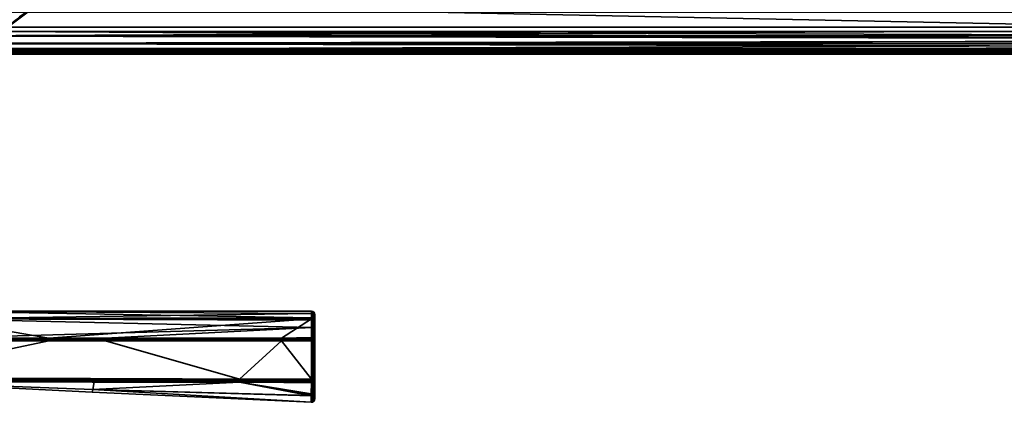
# Model space of a CAD drawing. Header units: millimetres. Extents: x -322 to 8072, y -96 to 57.
# Tile 103 of 256: x 2719 to 2860, y -96 to -42. Entities that reach past the tile are written whole.
import ezdxf

# ---------------------------------------------------------------- set-up
doc = ezdxf.new("R2010")
doc.units = ezdxf.units.MM
doc.layers.add('152', color=7, linetype='Continuous', true_color=0xffffff)

# ---------------------------------------------------------------- blocks, each defined once
blk = doc.blocks.new('UG_SURFACE_004')
at = {"layer": '152', "color": 251, "linetype": 'Continuous', "lineweight": 35}
for points in [[(2707.36, -83.3, 1104), (2707.36, -84.37, 1109.97), (2761, -84.27, 1109.67)], [(2707.36, -83.3, 1104), (2761, -83.3, 1104), (2761, -83.62, 1100.73)], [(2761, -83.62, 1100.73), (2707.36, -84.38, 1098.03), (2707.36, -83.3, 1104)], [(2761, -84.27, 1109.67), (2761, -83.3, 1104), (2707.36, -83.3, 1104)], [(2761, -83.62, 1100.73), (2761, -84.6, 1098.11), (2707.36, -84.38, 1098.03)], [(2761.19, -83.34, 1104), (2761, -83.3, 1104), (2761, -84.27, 1109.67), (2761.19, -84.3, 1109.66)], [(2761.19, -83.65, 1100.73), (2761, -83.62, 1100.73), (2761, -83.3, 1104), (2761.19, -83.34, 1104)], [(2761, -84.6, 1098.11), (2761, -83.62, 1100.73), (2761.19, -83.65, 1100.73)], [(2761.19, -83.65, 1100.73), (2761.19, -85.68, 1095.37), (2761, -85.65, 1095.35), (2761, -84.6, 1098.11)], [(2761.35, -83.45, 1104), (2761.19, -83.34, 1104), (2761.19, -84.3, 1109.66), (2761.35, -84.4, 1109.62)], [(2761.35, -83.76, 1100.75), (2761.19, -83.65, 1100.73), (2761.19, -83.34, 1104), (2761.35, -83.45, 1104)], [(2761.35, -85.77, 1095.42), (2761.19, -85.68, 1095.37), (2761.19, -83.65, 1100.73), (2761.35, -83.76, 1100.75)], [(2761.46, -83.61, 1104), (2761.35, -83.45, 1104), (2761.35, -84.4, 1109.62), (2761.46, -84.56, 1109.57)], [(2761.46, -83.92, 1100.79), (2761.35, -83.76, 1100.75), (2761.35, -83.45, 1104), (2761.46, -83.61, 1104)], [(2761.46, -85.91, 1095.5), (2761.35, -85.77, 1095.42), (2761.35, -83.76, 1100.75), (2761.46, -83.92, 1100.79)], [(2761.5, -83.8, 1104), (2761.46, -83.61, 1104), (2761.46, -84.56, 1109.57), (2761.5, -84.74, 1109.5)], [(2761.5, -84.11, 1100.82), (2761.46, -83.92, 1100.79), (2761.46, -83.61, 1104), (2761.5, -83.8, 1104)], [(2761.5, -86.08, 1095.6), (2761.46, -85.91, 1095.5), (2761.46, -83.92, 1100.79), (2761.5, -84.11, 1100.82)], [(2761.5, -95.79, 1104), (2761.5, -83.8, 1104), (2761.5, -84.74, 1109.5)], [(2761.5, -95.79, 1104), (2761.5, -84.11, 1100.82), (2761.5, -83.8, 1104)], [(2761.5, -95.79, 1104), (2761.5, -86.08, 1095.6), (2761.5, -84.11, 1100.82)], [(2707.36, -84.37, 1109.97), (2761, -84.42, 1109.95), (2761, -84.27, 1109.67)], [(2761, -84.42, 1109.95), (2707.36, -84.37, 1109.97), (2723.58, -87.15, 1114.82)], [(2707.36, -84.37, 1109.97), (2707.36, -87.15, 1114.82), (2723.58, -87.15, 1114.82)], [(2707.36, -84.38, 1098.03), (2761, -84.6, 1098.11), (2761, -85.65, 1095.35)], [(2761, -85.65, 1095.35), (2707.36, -87.15, 1093.18), (2707.36, -84.38, 1098.03)], [(2723.58, -87.15, 1114.82), (2756.75, -87.15, 1114.82), (2761, -84.42, 1109.95)], [(2756.75, -87.15, 1114.82), (2761, -87.05, 1114.7), (2761, -84.42, 1109.95)], [(2761.19, -84.3, 1109.66), (2761, -84.27, 1109.67), (2761, -84.42, 1109.95)], [(2761, -84.42, 1109.95), (2761, -87.05, 1114.7), (2761.19, -87.08, 1114.67), (2761.19, -84.3, 1109.66)], [(2761.35, -84.4, 1109.62), (2761.19, -84.3, 1109.66), (2761.19, -87.08, 1114.67), (2761.35, -87.17, 1114.61)], [(2761.46, -84.56, 1109.57), (2761.35, -84.4, 1109.62), (2761.35, -87.17, 1114.61), (2761.46, -87.29, 1114.5)], [(2761.5, -84.74, 1109.5), (2761.46, -84.56, 1109.57), (2761.46, -87.29, 1114.5), (2761.5, -87.44, 1114.39)], [(2761.5, -84.74, 1109.5), (2761.5, -87.44, 1114.39), (2761.5, -94.69, 1110.75), (2761.5, -95.79, 1104)], [(2731.65, -87.15, 1093.18), (2707.36, -87.15, 1093.18), (2761, -85.65, 1095.35)], [(2761, -85.65, 1095.35), (2761, -87.15, 1093.18), (2731.65, -87.15, 1093.18)], [(2761.15, -87.17, 1093.2), (2761, -87.15, 1093.18), (2761, -85.65, 1095.35), (2761.19, -85.68, 1095.37)], [(2761.19, -85.68, 1095.37), (2761.19, -87.18, 1093.21), (2761.15, -87.17, 1093.2)], [(2761.19, -85.68, 1095.37), (2761.35, -85.77, 1095.42), (2761.35, -87.26, 1093.28), (2761.3, -87.24, 1093.26)], [(2761.3, -87.24, 1093.26), (2761.19, -87.18, 1093.21), (2761.19, -85.68, 1095.37)], [(2761.35, -85.77, 1095.42), (2761.46, -85.91, 1095.5), (2761.46, -87.39, 1093.38), (2761.44, -87.36, 1093.35)], [(2761.44, -87.36, 1093.35), (2761.39, -87.3, 1093.31), (2761.35, -85.77, 1095.42)], [(2761.39, -87.3, 1093.31), (2761.35, -87.26, 1093.28), (2761.35, -85.77, 1095.42)], [(2761.5, -87.54, 1093.5), (2761.46, -87.39, 1093.38), (2761.46, -85.91, 1095.5), (2761.5, -86.08, 1095.6)], [(2761.5, -86.08, 1095.6), (2761.5, -95.79, 1104), (2761.5, -94.59, 1096.97)], [(2761.5, -94.59, 1096.97), (2761.5, -93.01, 1093.5), (2761.5, -87.54, 1093.5), (2761.5, -86.08, 1095.6)], [(2731.65, -87.23, 1093.11), (2698.48, -87.23, 1093.11), (2707.36, -87.15, 1093.18)], [(2698.48, -87.32, 1093.05), (2698.48, -87.23, 1093.11), (2731.65, -87.23, 1093.11)], [(2731.65, -87.23, 1093.11), (2731.65, -87.32, 1093.05), (2698.48, -87.32, 1093.05)], [(2698.48, -87.42, 1093.01), (2698.48, -87.32, 1093.05), (2731.65, -87.32, 1093.05), (2731.65, -87.43, 1093.01)], [(2698.48, -87.53, 1093), (2698.48, -87.42, 1093.01), (2731.65, -87.43, 1093.01), (2731.65, -87.54, 1093)], [(2750.76, -92.99, 1093), (2698.5, -92.8, 1093), (2698.48, -87.53, 1093), (2731.65, -87.54, 1093)], [(2723.58, -87.54, 1115), (2706.99, -87.53, 1115), (2698.5, -92.8, 1115)], [(2756.75, -87.54, 1115), (2723.58, -87.54, 1115), (2698.5, -92.8, 1115), (2750.76, -92.99, 1115)], [(2707.36, -87.15, 1114.82), (2706.99, -87.22, 1114.89), (2723.58, -87.23, 1114.89)], [(2706.99, -87.22, 1114.89), (2706.99, -87.32, 1114.95), (2723.58, -87.32, 1114.95)], [(2723.58, -87.32, 1114.95), (2723.58, -87.23, 1114.89), (2706.99, -87.22, 1114.89)], [(2706.99, -87.32, 1114.95), (2706.99, -87.42, 1114.99), (2723.58, -87.43, 1114.99), (2723.58, -87.32, 1114.95)], [(2706.99, -87.42, 1114.99), (2706.99, -87.53, 1115), (2723.58, -87.54, 1115), (2723.58, -87.43, 1114.99)], [(2723.58, -87.23, 1114.89), (2723.58, -87.15, 1114.82), (2707.36, -87.15, 1114.82)], [(2707.36, -87.15, 1093.18), (2731.65, -87.15, 1093.18), (2731.65, -87.23, 1093.11)], [(2723.58, -87.15, 1114.82), (2723.58, -87.23, 1114.89), (2756.75, -87.23, 1114.89), (2756.75, -87.15, 1114.82)], [(2723.58, -87.23, 1114.89), (2723.58, -87.32, 1114.95), (2756.75, -87.32, 1114.95), (2756.75, -87.23, 1114.89)], [(2723.58, -87.32, 1114.95), (2723.58, -87.43, 1114.99), (2756.75, -87.43, 1114.99), (2756.75, -87.32, 1114.95)], [(2723.58, -87.43, 1114.99), (2723.58, -87.54, 1115), (2756.75, -87.54, 1115), (2756.75, -87.43, 1114.99)], [(2731.65, -87.23, 1093.11), (2731.65, -87.15, 1093.18), (2761, -87.15, 1093.18), (2761, -87.18, 1093.15)], [(2761, -87.18, 1093.15), (2761, -87.23, 1093.11), (2731.65, -87.23, 1093.11)], [(2731.65, -87.32, 1093.05), (2731.65, -87.23, 1093.11), (2761, -87.23, 1093.11), (2761, -87.32, 1093.05)], [(2731.65, -87.43, 1093.01), (2731.65, -87.32, 1093.05), (2761, -87.32, 1093.05), (2761, -87.34, 1093.04)], [(2761, -87.34, 1093.04), (2761, -87.43, 1093.01), (2731.65, -87.43, 1093.01)], [(2731.65, -87.54, 1093), (2731.65, -87.43, 1093.01), (2761, -87.43, 1093.01), (2761, -87.54, 1093)], [(2731.65, -87.54, 1093), (2761, -87.54, 1093), (2761, -93.01, 1093), (2750.76, -92.99, 1093)], [(2750.76, -92.99, 1115), (2761, -93.01, 1115), (2756.75, -87.54, 1115)], [(2756.75, -87.15, 1114.82), (2761, -87.15, 1114.82), (2761, -87.05, 1114.7)], [(2756.75, -87.15, 1114.82), (2756.75, -87.23, 1114.89), (2761, -87.23, 1114.89), (2761, -87.18, 1114.85)], [(2761, -87.18, 1114.85), (2761, -87.15, 1114.82), (2756.75, -87.15, 1114.82)], [(2756.75, -87.23, 1114.89), (2756.75, -87.32, 1114.95), (2761, -87.32, 1114.95), (2761, -87.23, 1114.89)], [(2756.75, -87.32, 1114.95), (2756.75, -87.43, 1114.99), (2761, -87.43, 1114.99), (2761, -87.34, 1114.96)], [(2761, -87.34, 1114.96), (2761, -87.32, 1114.95), (2756.75, -87.32, 1114.95)], [(2756.75, -87.43, 1114.99), (2756.75, -87.54, 1115), (2761, -87.54, 1115), (2761, -87.43, 1114.99)], [(2761, -93.01, 1115), (2761, -87.54, 1115), (2756.75, -87.54, 1115)], [(2761.19, -87.08, 1114.67), (2761, -87.05, 1114.7), (2761, -87.15, 1114.82), (2761.15, -87.17, 1114.8)], [(2761.15, -87.17, 1114.8), (2761, -87.15, 1114.82), (2761, -87.18, 1114.85)], [(2761, -87.18, 1093.15), (2761, -87.15, 1093.18), (2761.15, -87.17, 1093.2)], [(2761, -87.18, 1114.85), (2761.14, -87.21, 1114.85), (2761.15, -87.17, 1114.8)], [(2761.15, -87.17, 1093.2), (2761.14, -87.21, 1093.15), (2761, -87.18, 1093.15)], [(2761.14, -87.21, 1114.85), (2761, -87.18, 1114.85), (2761, -87.23, 1114.89)], [(2761, -87.23, 1093.11), (2761, -87.18, 1093.15), (2761.14, -87.21, 1093.15)], [(2761.14, -87.21, 1114.85), (2761, -87.23, 1114.89), (2761, -87.32, 1114.95)], [(2761, -87.32, 1114.95), (2761.07, -87.36, 1114.96), (2761.14, -87.21, 1114.85)], [(2761.14, -87.21, 1093.15), (2761.07, -87.36, 1093.04), (2761, -87.32, 1093.05)], [(2761, -87.32, 1093.05), (2761, -87.23, 1093.11), (2761.14, -87.21, 1093.15)], [(2761, -87.32, 1114.95), (2761, -87.34, 1114.96), (2761.07, -87.36, 1114.96)], [(2761.07, -87.36, 1093.04), (2761, -87.34, 1093.04), (2761, -87.32, 1093.05)], [(2761.07, -87.36, 1114.96), (2761, -87.34, 1114.96), (2761, -87.43, 1114.99)], [(2761, -87.43, 1093.01), (2761, -87.34, 1093.04), (2761.07, -87.36, 1093.04)], [(2761, -87.43, 1114.99), (2761, -87.54, 1115), (2761.07, -87.36, 1114.96)], [(2761, -87.54, 1115), (2761.14, -87.4, 1114.96), (2761.07, -87.36, 1114.96)], [(2761.07, -87.36, 1093.04), (2761, -87.54, 1093), (2761, -87.43, 1093.01)], [(2761.07, -87.36, 1093.04), (2761.14, -87.4, 1093.04), (2761, -87.54, 1093)], [(2761, -87.54, 1115), (2761.18, -87.46, 1114.96), (2761.14, -87.4, 1114.96)], [(2761.14, -87.4, 1093.04), (2761.18, -87.46, 1093.04), (2761, -87.54, 1093)], [(2761.18, -87.46, 1114.96), (2761, -87.54, 1115), (2761.19, -87.54, 1114.96)], [(2761.19, -87.54, 1093.04), (2761, -87.54, 1093), (2761.18, -87.46, 1093.04)], [(2761, -87.54, 1115), (2761, -93.01, 1115), (2761.19, -93.01, 1114.96), (2761.19, -87.54, 1114.96)], [(2761, -93.01, 1093), (2761, -87.54, 1093), (2761.19, -87.54, 1093.04), (2761.19, -93.01, 1093.04)], [(2761.07, -87.36, 1114.96), (2761.14, -87.4, 1114.96), (2761.25, -87.28, 1114.85), (2761.14, -87.21, 1114.85)], [(2761.14, -87.21, 1093.15), (2761.25, -87.28, 1093.15), (2761.14, -87.4, 1093.04), (2761.07, -87.36, 1093.04)], [(2761.19, -87.18, 1114.79), (2761.15, -87.17, 1114.8), (2761.14, -87.21, 1114.85)], [(2761.14, -87.21, 1093.15), (2761.15, -87.17, 1093.2), (2761.19, -87.18, 1093.21)], [(2761.14, -87.21, 1114.85), (2761.25, -87.28, 1114.85), (2761.19, -87.18, 1114.79)], [(2761.19, -87.18, 1093.21), (2761.25, -87.28, 1093.15), (2761.14, -87.21, 1093.15)], [(2761.14, -87.4, 1114.96), (2761.18, -87.46, 1114.96), (2761.33, -87.4, 1114.85), (2761.25, -87.28, 1114.85)], [(2761.25, -87.28, 1093.15), (2761.33, -87.4, 1093.15), (2761.18, -87.46, 1093.04), (2761.14, -87.4, 1093.04)], [(2761.15, -87.17, 1114.8), (2761.19, -87.18, 1114.79), (2761.19, -87.08, 1114.67)], [(2761.33, -87.4, 1114.85), (2761.18, -87.46, 1114.96), (2761.19, -87.54, 1114.96), (2761.35, -87.54, 1114.85)], [(2761.35, -87.54, 1093.15), (2761.19, -87.54, 1093.04), (2761.18, -87.46, 1093.04), (2761.33, -87.4, 1093.15)], [(2761.19, -87.54, 1114.96), (2761.19, -87.54, 1114.96), (2761.18, -87.46, 1114.96)], [(2761.18, -87.46, 1093.04), (2761.19, -87.54, 1093.04), (2761.19, -87.54, 1093.04)], [(2761.35, -87.17, 1114.61), (2761.19, -87.08, 1114.67), (2761.19, -87.18, 1114.79), (2761.3, -87.24, 1114.74)], [(2761.25, -87.28, 1114.85), (2761.3, -87.24, 1114.74), (2761.19, -87.18, 1114.79)], [(2761.19, -87.18, 1093.21), (2761.3, -87.24, 1093.26), (2761.25, -87.28, 1093.15)], [(2761.19, -93.01, 1114.96), (2761.35, -93.01, 1114.85), (2761.35, -87.54, 1114.85), (2761.19, -87.54, 1114.96)], [(2761.19, -87.54, 1093.04), (2761.35, -87.54, 1093.15), (2761.35, -93.01, 1093.15), (2761.19, -93.01, 1093.04)], [(2761.3, -87.24, 1114.74), (2761.25, -87.28, 1114.85), (2761.33, -87.4, 1114.85)], [(2761.33, -87.4, 1093.15), (2761.25, -87.28, 1093.15), (2761.3, -87.24, 1093.26)], [(2761.3, -87.24, 1114.74), (2761.35, -87.26, 1114.72), (2761.35, -87.17, 1114.61)], [(2761.33, -87.4, 1114.85), (2761.35, -87.26, 1114.72), (2761.3, -87.24, 1114.74)], [(2761.3, -87.24, 1093.26), (2761.35, -87.26, 1093.28), (2761.33, -87.4, 1093.15)], [(2761.39, -87.3, 1114.69), (2761.35, -87.26, 1114.72), (2761.33, -87.4, 1114.85)], [(2761.33, -87.4, 1093.15), (2761.35, -87.26, 1093.28), (2761.39, -87.3, 1093.31)], [(2761.33, -87.4, 1114.85), (2761.43, -87.36, 1114.69), (2761.39, -87.3, 1114.69)], [(2761.39, -87.3, 1093.31), (2761.43, -87.36, 1093.31), (2761.33, -87.4, 1093.15)], [(2761.43, -87.36, 1114.69), (2761.33, -87.4, 1114.85), (2761.36, -87.54, 1114.85), (2761.46, -87.54, 1114.69)], [(2761.46, -87.54, 1093.31), (2761.36, -87.54, 1093.15), (2761.33, -87.4, 1093.15), (2761.43, -87.36, 1093.31)], [(2761.35, -87.54, 1114.85), (2761.36, -87.54, 1114.85), (2761.33, -87.4, 1114.85)], [(2761.33, -87.4, 1093.15), (2761.36, -87.54, 1093.15), (2761.35, -87.54, 1093.15)], [(2761.46, -87.29, 1114.5), (2761.35, -87.17, 1114.61), (2761.39, -87.3, 1114.69), (2761.44, -87.36, 1114.65)], [(2761.35, -87.17, 1114.61), (2761.35, -87.26, 1114.72), (2761.39, -87.3, 1114.69)], [(2761.36, -87.54, 1114.85), (2761.35, -87.54, 1114.85), (2761.35, -93.01, 1114.85), (2761.36, -93.01, 1114.85)], [(2761.36, -93.01, 1093.15), (2761.35, -93.01, 1093.15), (2761.35, -87.54, 1093.15), (2761.36, -87.54, 1093.15)], [(2761.36, -93.01, 1114.85), (2761.46, -93.01, 1114.69), (2761.46, -87.54, 1114.69), (2761.36, -87.54, 1114.85)], [(2761.36, -87.54, 1093.15), (2761.46, -87.54, 1093.31), (2761.46, -93.01, 1093.31), (2761.36, -93.01, 1093.15)], [(2761.39, -87.3, 1114.69), (2761.43, -87.36, 1114.69), (2761.44, -87.36, 1114.65)], [(2761.44, -87.36, 1093.35), (2761.43, -87.36, 1093.31), (2761.39, -87.3, 1093.31)], [(2761.44, -87.36, 1114.65), (2761.43, -87.36, 1114.69), (2761.46, -87.54, 1114.69)], [(2761.46, -87.54, 1114.69), (2761.46, -87.54, 1114.69), (2761.43, -87.36, 1114.69)], [(2761.43, -87.36, 1093.31), (2761.46, -87.54, 1093.31), (2761.46, -87.54, 1093.31)], [(2761.46, -87.54, 1093.31), (2761.43, -87.36, 1093.31), (2761.44, -87.36, 1093.35)], [(2761.44, -87.36, 1114.65), (2761.46, -87.39, 1114.62), (2761.46, -87.29, 1114.5)], [(2761.46, -87.54, 1114.69), (2761.46, -87.39, 1114.62), (2761.44, -87.36, 1114.65)], [(2761.44, -87.36, 1093.35), (2761.46, -87.39, 1093.38), (2761.46, -87.54, 1093.31)], [(2761.5, -87.44, 1114.39), (2761.46, -87.29, 1114.5), (2761.46, -87.39, 1114.62), (2761.5, -87.54, 1114.5)], [(2761.46, -87.54, 1114.69), (2761.5, -87.54, 1114.5), (2761.46, -87.39, 1114.62)], [(2761.46, -87.39, 1093.38), (2761.5, -87.54, 1093.5), (2761.46, -87.54, 1093.31)], [(2761.46, -93.01, 1114.69), (2761.5, -93.01, 1114.5), (2761.5, -87.54, 1114.5), (2761.46, -87.54, 1114.69)], [(2761.46, -87.54, 1093.31), (2761.5, -87.54, 1093.5), (2761.5, -93.01, 1093.5), (2761.46, -93.01, 1093.31)], [(2761.5, -87.44, 1114.39), (2761.5, -87.54, 1114.5), (2761.5, -93.01, 1114.5), (2761.5, -94.69, 1110.75)], [(2698.5, -93.3, 1093.5), (2729.85, -94.45, 1098.44), (2698.48, -93.3, 1098.58)], [(2698.48, -93.3, 1098.58), (2729.85, -94.45, 1098.44), (2729.78, -94.83, 1104)], [(2698.5, -93.3, 1114.5), (2698.48, -93.3, 1109.42), (2729.85, -94.45, 1109.56)], [(2698.48, -93.3, 1109.42), (2698.48, -93.3, 1104), (2729.78, -94.83, 1104)], [(2729.78, -94.83, 1104), (2729.85, -94.45, 1109.56), (2698.48, -93.3, 1109.42)], [(2729.78, -94.83, 1104), (2698.48, -93.3, 1104), (2698.48, -93.3, 1098.58)], [(2750.76, -92.99, 1115), (2698.5, -92.8, 1115), (2698.5, -92.95, 1114.98)], [(2698.5, -92.95, 1093.02), (2698.5, -92.8, 1093), (2750.76, -92.99, 1093)], [(2698.5, -92.95, 1114.98), (2698.5, -93.09, 1114.9), (2750.76, -93.21, 1114.95)], [(2698.5, -92.95, 1114.98), (2750.76, -93.1, 1114.99), (2750.76, -92.99, 1115)], [(2750.76, -93.21, 1114.95), (2750.76, -93.1, 1114.99), (2698.5, -92.95, 1114.98)], [(2698.5, -93.09, 1093.1), (2698.5, -92.95, 1093.02), (2750.76, -93.1, 1093.01)], [(2750.76, -92.99, 1093), (2750.76, -93.1, 1093.01), (2698.5, -92.95, 1093.02)], [(2698.5, -93.09, 1114.9), (2698.5, -93.2, 1114.79), (2750.76, -93.3, 1114.89)], [(2750.76, -93.3, 1114.89), (2750.76, -93.21, 1114.95), (2698.5, -93.09, 1114.9)], [(2698.5, -93.2, 1093.21), (2698.5, -93.09, 1093.1), (2750.76, -93.21, 1093.05)], [(2750.76, -93.1, 1093.01), (2750.76, -93.21, 1093.05), (2698.5, -93.09, 1093.1)], [(2698.5, -93.2, 1114.79), (2698.5, -93.28, 1114.65), (2750.76, -93.38, 1114.82)], [(2750.76, -93.38, 1114.82), (2750.76, -93.3, 1114.89), (2698.5, -93.2, 1114.79)], [(2698.5, -93.28, 1093.35), (2698.5, -93.2, 1093.21), (2750.76, -93.3, 1093.11)], [(2750.76, -93.21, 1093.05), (2750.76, -93.3, 1093.11), (2698.5, -93.2, 1093.21)], [(2698.5, -93.28, 1114.65), (2698.5, -93.3, 1114.5), (2730.04, -93.38, 1114.63)], [(2730.04, -93.38, 1114.63), (2750.76, -93.38, 1114.82), (2698.5, -93.28, 1114.65)], [(2698.5, -93.28, 1093.35), (2750.76, -93.38, 1093.18), (2730.04, -93.38, 1093.37)], [(2730.04, -93.38, 1093.37), (2698.5, -93.3, 1093.5), (2698.5, -93.28, 1093.35)], [(2750.76, -93.3, 1093.11), (2750.76, -93.38, 1093.18), (2698.5, -93.28, 1093.35)], [(2698.5, -93.3, 1093.5), (2730.04, -93.38, 1093.37), (2729.85, -94.45, 1098.44)], [(2729.85, -94.45, 1109.56), (2730.04, -93.38, 1114.63), (2698.5, -93.3, 1114.5)], [(2729.85, -94.45, 1098.44), (2730.04, -93.38, 1093.37), (2750.76, -93.44, 1093.28)], [(2750.76, -93.44, 1114.72), (2730.04, -93.38, 1114.63), (2729.85, -94.45, 1109.56)], [(2750.76, -93.44, 1093.28), (2760.99, -95.32, 1098.32), (2729.85, -94.45, 1098.44)], [(2729.85, -94.45, 1109.56), (2760.99, -95.36, 1109.69), (2750.76, -93.44, 1114.72)], [(2730.04, -93.38, 1114.63), (2750.76, -93.44, 1114.72), (2750.76, -93.38, 1114.82)], [(2750.76, -93.38, 1093.18), (2750.76, -93.44, 1093.28), (2730.04, -93.38, 1093.37)], [(2761, -93.01, 1115), (2750.76, -92.99, 1115), (2750.76, -93.1, 1114.99)], [(2750.76, -93.1, 1093.01), (2750.76, -92.99, 1093), (2761, -93.01, 1093)], [(2750.76, -93.1, 1114.99), (2761, -93.12, 1114.99), (2761, -93.01, 1115)], [(2761, -93.01, 1093), (2761, -93.12, 1093.01), (2750.76, -93.1, 1093.01)], [(2761, -93.2, 1114.96), (2750.76, -93.1, 1114.99), (2750.76, -93.21, 1114.95)], [(2761, -93.2, 1114.96), (2761, -93.12, 1114.99), (2750.76, -93.1, 1114.99)], [(2750.76, -93.1, 1093.01), (2761, -93.12, 1093.01), (2761, -93.2, 1093.04)], [(2761, -93.2, 1093.04), (2750.76, -93.21, 1093.05), (2750.76, -93.1, 1093.01)], [(2750.76, -93.21, 1114.95), (2761, -93.22, 1114.96), (2761, -93.2, 1114.96)], [(2761, -93.2, 1093.04), (2761, -93.22, 1093.04), (2750.76, -93.21, 1093.05)], [(2761, -93.31, 1114.9), (2761, -93.22, 1114.96), (2750.76, -93.21, 1114.95)], [(2750.76, -93.21, 1114.95), (2750.76, -93.3, 1114.89), (2761, -93.31, 1114.9)], [(2761, -93.31, 1093.1), (2750.76, -93.3, 1093.11), (2750.76, -93.21, 1093.05)], [(2750.76, -93.21, 1093.05), (2761, -93.22, 1093.04), (2761, -93.31, 1093.1)], [(2761, -93.37, 1114.85), (2750.76, -93.3, 1114.89), (2750.76, -93.38, 1114.82)], [(2761, -93.37, 1114.85), (2761, -93.31, 1114.9), (2750.76, -93.3, 1114.89)], [(2750.76, -93.3, 1093.11), (2761, -93.31, 1093.1), (2761, -93.37, 1093.15)], [(2761, -93.37, 1093.15), (2750.76, -93.38, 1093.18), (2750.76, -93.3, 1093.11)], [(2750.76, -93.38, 1114.82), (2761, -93.38, 1114.83), (2761, -93.37, 1114.85)], [(2761, -93.37, 1093.15), (2761, -93.38, 1093.17), (2750.76, -93.38, 1093.18)], [(2761, -93.45, 1114.75), (2761, -93.38, 1114.83), (2750.76, -93.38, 1114.82)], [(2750.76, -93.38, 1114.82), (2750.76, -93.44, 1114.72), (2761, -93.45, 1114.75)], [(2761, -93.45, 1093.25), (2750.76, -93.44, 1093.28), (2750.76, -93.38, 1093.18)], [(2750.76, -93.38, 1093.18), (2761, -93.38, 1093.17), (2761, -93.45, 1093.25)], [(2750.76, -93.44, 1093.28), (2761, -93.45, 1093.25), (2760.99, -95.06, 1096.81)], [(2750.76, -93.44, 1114.72), (2760.99, -95.36, 1109.69), (2760.99, -95.16, 1110.91)], [(2760.99, -95.16, 1110.91), (2761, -93.45, 1114.75), (2750.76, -93.44, 1114.72)], [(2760.99, -95.06, 1096.81), (2760.99, -95.32, 1098.32), (2750.76, -93.44, 1093.28)], [(2760.99, -95.16, 1110.91), (2761.19, -95.13, 1110.9), (2761.17, -93.42, 1114.73)], [(2760.99, -95.06, 1096.81), (2761, -93.45, 1093.25), (2761.17, -93.42, 1093.27)], [(2761.17, -93.42, 1093.27), (2761.19, -95.03, 1096.82), (2760.99, -95.06, 1096.81)], [(2761.17, -93.42, 1114.73), (2761, -93.45, 1114.75), (2760.99, -95.16, 1110.91)], [(2761.07, -93.19, 1114.96), (2761, -93.01, 1115), (2761, -93.12, 1114.99)], [(2761.19, -93.01, 1114.96), (2761, -93.01, 1115), (2761.18, -93.09, 1114.96)], [(2761, -93.01, 1115), (2761.14, -93.15, 1114.96), (2761.18, -93.09, 1114.96)], [(2761, -93.01, 1115), (2761.07, -93.19, 1114.96), (2761.14, -93.15, 1114.96)], [(2761.18, -93.09, 1093.04), (2761, -93.01, 1093), (2761.19, -93.01, 1093.04)], [(2761.18, -93.09, 1093.04), (2761.14, -93.15, 1093.04), (2761, -93.01, 1093)], [(2761.14, -93.15, 1093.04), (2761.07, -93.19, 1093.04), (2761, -93.01, 1093)], [(2761, -93.12, 1093.01), (2761, -93.01, 1093), (2761.07, -93.19, 1093.04)], [(2761, -93.12, 1114.99), (2761, -93.2, 1114.96), (2761.07, -93.19, 1114.96)], [(2761.07, -93.19, 1093.04), (2761, -93.2, 1093.04), (2761, -93.12, 1093.01)], [(2761.07, -93.19, 1114.96), (2761, -93.22, 1114.96), (2761, -93.31, 1114.9)], [(2761.07, -93.19, 1114.96), (2761, -93.2, 1114.96), (2761, -93.22, 1114.96)], [(2761, -93.31, 1114.9), (2761.14, -93.34, 1114.85), (2761.07, -93.19, 1114.96)], [(2761.07, -93.19, 1093.04), (2761.14, -93.34, 1093.15), (2761, -93.31, 1093.1)], [(2761, -93.31, 1093.1), (2761, -93.22, 1093.04), (2761.07, -93.19, 1093.04)], [(2761, -93.22, 1093.04), (2761, -93.2, 1093.04), (2761.07, -93.19, 1093.04)], [(2761, -93.31, 1114.9), (2761, -93.37, 1114.85), (2761.14, -93.34, 1114.85)], [(2761.14, -93.34, 1093.15), (2761, -93.37, 1093.15), (2761, -93.31, 1093.1)], [(2761.17, -93.42, 1114.73), (2761.14, -93.34, 1114.85), (2761, -93.38, 1114.83)], [(2761.14, -93.34, 1114.85), (2761, -93.37, 1114.85), (2761, -93.38, 1114.83)], [(2761, -93.38, 1093.17), (2761.14, -93.34, 1093.15), (2761.17, -93.42, 1093.27)], [(2761, -93.38, 1093.17), (2761, -93.37, 1093.15), (2761.14, -93.34, 1093.15)], [(2761, -93.38, 1114.83), (2761, -93.45, 1114.75), (2761.17, -93.42, 1114.73)], [(2761.17, -93.42, 1093.27), (2761, -93.45, 1093.25), (2761, -93.38, 1093.17)], [(2761.14, -93.15, 1114.96), (2761.07, -93.19, 1114.96), (2761.14, -93.34, 1114.85), (2761.25, -93.26, 1114.85)], [(2761.25, -93.26, 1093.15), (2761.14, -93.34, 1093.15), (2761.07, -93.19, 1093.04), (2761.14, -93.15, 1093.04)], [(2761.18, -93.09, 1114.96), (2761.14, -93.15, 1114.96), (2761.25, -93.26, 1114.85), (2761.33, -93.15, 1114.85)], [(2761.33, -93.15, 1093.15), (2761.25, -93.26, 1093.15), (2761.14, -93.15, 1093.04), (2761.18, -93.09, 1093.04)], [(2761.25, -93.26, 1114.85), (2761.14, -93.34, 1114.85), (2761.19, -93.41, 1114.73)], [(2761.19, -93.41, 1093.27), (2761.14, -93.34, 1093.15), (2761.25, -93.26, 1093.15)], [(2761.14, -93.34, 1114.85), (2761.17, -93.42, 1114.73), (2761.19, -93.41, 1114.73)], [(2761.19, -93.41, 1093.27), (2761.17, -93.42, 1093.27), (2761.14, -93.34, 1093.15)], [(2761.19, -95.13, 1110.9), (2761.19, -93.41, 1114.73), (2761.17, -93.42, 1114.73)], [(2761.17, -93.42, 1093.27), (2761.19, -93.41, 1093.27), (2761.19, -95.03, 1096.82)], [(2761.18, -93.09, 1114.96), (2761.19, -93.01, 1114.96), (2761.19, -93.01, 1114.96)], [(2761.35, -93.01, 1114.85), (2761.19, -93.01, 1114.96), (2761.18, -93.09, 1114.96), (2761.33, -93.15, 1114.85)], [(2761.33, -93.15, 1093.15), (2761.18, -93.09, 1093.04), (2761.19, -93.01, 1093.04), (2761.35, -93.01, 1093.15)], [(2761.19, -93.01, 1093.04), (2761.19, -93.01, 1093.04), (2761.18, -93.09, 1093.04)], [(2761.19, -93.41, 1114.73), (2761.31, -93.34, 1114.69), (2761.25, -93.26, 1114.85)], [(2761.25, -93.26, 1093.15), (2761.31, -93.34, 1093.31), (2761.19, -93.41, 1093.27)], [(2761.19, -95.13, 1110.9), (2761.33, -93.34, 1114.68), (2761.31, -93.34, 1114.69)], [(2761.33, -93.34, 1114.68), (2761.19, -95.13, 1110.9), (2761.35, -95.02, 1110.86)], [(2761.19, -95.03, 1096.82), (2761.19, -93.41, 1093.27), (2761.31, -93.34, 1093.31)], [(2761.31, -93.34, 1093.31), (2761.33, -93.34, 1093.32), (2761.19, -95.03, 1096.82)], [(2761.35, -94.93, 1096.85), (2761.19, -95.03, 1096.82), (2761.33, -93.34, 1093.32)], [(2761.31, -93.34, 1114.69), (2761.19, -93.41, 1114.73), (2761.19, -95.13, 1110.9)], [(2761.43, -93.19, 1114.69), (2761.33, -93.15, 1114.85), (2761.25, -93.26, 1114.85)], [(2761.32, -93.33, 1093.31), (2761.25, -93.26, 1093.15), (2761.33, -93.15, 1093.15)], [(2761.25, -93.26, 1114.85), (2761.32, -93.33, 1114.69), (2761.43, -93.19, 1114.69)], [(2761.31, -93.34, 1114.69), (2761.32, -93.33, 1114.69), (2761.25, -93.26, 1114.85)], [(2761.25, -93.26, 1093.15), (2761.32, -93.33, 1093.31), (2761.31, -93.34, 1093.31)], [(2761.33, -93.34, 1114.68), (2761.32, -93.33, 1114.69), (2761.31, -93.34, 1114.69)], [(2761.31, -93.34, 1093.31), (2761.32, -93.33, 1093.31), (2761.33, -93.34, 1093.32)], [(2761.33, -93.15, 1093.15), (2761.43, -93.19, 1093.31), (2761.32, -93.33, 1093.31)], [(2761.35, -93.32, 1114.67), (2761.43, -93.19, 1114.69), (2761.32, -93.33, 1114.69)], [(2761.32, -93.33, 1093.31), (2761.43, -93.19, 1093.31), (2761.35, -93.32, 1093.33)], [(2761.32, -93.33, 1114.69), (2761.33, -93.34, 1114.68), (2761.35, -93.32, 1114.67)], [(2761.35, -93.32, 1093.33), (2761.33, -93.34, 1093.32), (2761.32, -93.33, 1093.31)], [(2761.33, -93.15, 1114.85), (2761.36, -93.01, 1114.85), (2761.35, -93.01, 1114.85)], [(2761.46, -93.01, 1114.69), (2761.36, -93.01, 1114.85), (2761.33, -93.15, 1114.85), (2761.43, -93.19, 1114.69)], [(2761.43, -93.19, 1093.31), (2761.33, -93.15, 1093.15), (2761.36, -93.01, 1093.15), (2761.46, -93.01, 1093.31)], [(2761.35, -93.01, 1093.15), (2761.36, -93.01, 1093.15), (2761.33, -93.15, 1093.15)], [(2761.35, -95.02, 1110.86), (2761.35, -93.32, 1114.67), (2761.33, -93.34, 1114.68)], [(2761.33, -93.34, 1093.32), (2761.35, -93.32, 1093.33), (2761.35, -94.93, 1096.85)], [(2761.35, -93.32, 1114.67), (2761.45, -93.2, 1114.6), (2761.43, -93.19, 1114.69)], [(2761.43, -93.19, 1093.31), (2761.45, -93.2, 1093.39), (2761.35, -93.32, 1093.33)], [(2761.45, -93.2, 1114.6), (2761.35, -95.02, 1110.86), (2761.46, -94.87, 1110.81)], [(2761.35, -94.93, 1096.85), (2761.35, -93.32, 1093.33), (2761.45, -93.2, 1093.39)], [(2761.46, -94.77, 1096.91), (2761.35, -94.93, 1096.85), (2761.45, -93.2, 1093.39)], [(2761.45, -93.2, 1114.6), (2761.35, -93.32, 1114.67), (2761.35, -95.02, 1110.86)], [(2761.43, -93.19, 1114.69), (2761.46, -93.01, 1114.69), (2761.46, -93.01, 1114.69)], [(2761.46, -93.01, 1114.69), (2761.43, -93.19, 1114.69), (2761.45, -93.2, 1114.6)], [(2761.45, -93.2, 1093.39), (2761.43, -93.19, 1093.31), (2761.46, -93.01, 1093.31)], [(2761.46, -93.01, 1093.31), (2761.46, -93.01, 1093.31), (2761.43, -93.19, 1093.31)], [(2761.45, -93.2, 1114.6), (2761.46, -93.18, 1114.59), (2761.46, -93.01, 1114.69)], [(2761.46, -93.01, 1093.31), (2761.46, -93.18, 1093.41), (2761.45, -93.2, 1093.39)], [(2761.46, -94.87, 1110.81), (2761.46, -93.18, 1114.59), (2761.45, -93.2, 1114.6)], [(2761.45, -93.2, 1093.39), (2761.46, -93.18, 1093.41), (2761.46, -94.77, 1096.91)], [(2761.46, -93.18, 1114.59), (2761.5, -93.01, 1114.5), (2761.46, -93.01, 1114.69)], [(2761.46, -94.87, 1110.81), (2761.5, -94.69, 1110.75), (2761.5, -93.01, 1114.5)], [(2761.46, -94.77, 1096.91), (2761.46, -93.18, 1093.41), (2761.5, -93.01, 1093.5)], [(2761.5, -93.01, 1093.5), (2761.5, -94.59, 1096.97), (2761.46, -94.77, 1096.91)], [(2761.5, -93.01, 1114.5), (2761.46, -93.18, 1114.59), (2761.46, -94.87, 1110.81)], [(2761.46, -93.01, 1093.31), (2761.5, -93.01, 1093.5), (2761.46, -93.18, 1093.41)], [(2760.99, -96.29, 1104), (2729.78, -94.83, 1104), (2729.85, -94.45, 1098.44)], [(2729.85, -94.45, 1109.56), (2729.78, -94.83, 1104), (2760.99, -96.29, 1104)], [(2760.99, -96.29, 1104), (2760.99, -96.29, 1104), (2729.78, -94.83, 1104)], [(2729.85, -94.45, 1098.44), (2760.99, -95.32, 1098.32), (2760.99, -96.29, 1104)], [(2760.99, -96.29, 1104), (2760.99, -95.36, 1109.69), (2729.85, -94.45, 1109.56)], [(2760.99, -95.32, 1098.32), (2761.19, -95.03, 1096.82), (2761.18, -96.25, 1104)], [(2760.99, -95.32, 1098.32), (2760.99, -95.06, 1096.81), (2761.19, -95.03, 1096.82)], [(2761.18, -96.25, 1104), (2761.19, -95.13, 1110.9), (2760.99, -95.36, 1109.69)], [(2761.19, -95.13, 1110.9), (2760.99, -95.16, 1110.91), (2760.99, -95.36, 1109.69)], [(2761.18, -96.25, 1104), (2760.99, -96.29, 1104), (2760.99, -95.32, 1098.32)], [(2760.99, -95.36, 1109.69), (2760.99, -96.29, 1104), (2761.18, -96.25, 1104)], [(2761.35, -95.02, 1110.86), (2761.19, -95.13, 1110.9), (2761.18, -96.25, 1104)], [(2761.18, -96.25, 1104), (2761.35, -96.15, 1104), (2761.35, -95.02, 1110.86)], [(2761.35, -96.15, 1104), (2761.18, -96.25, 1104), (2761.19, -95.03, 1096.82)], [(2761.19, -95.03, 1096.82), (2761.35, -94.93, 1096.85), (2761.35, -96.15, 1104)], [(2761.35, -94.93, 1096.85), (2761.46, -94.77, 1096.91), (2761.46, -95.98, 1104)], [(2761.46, -94.87, 1110.81), (2761.35, -95.02, 1110.86), (2761.35, -96.15, 1104)], [(2761.35, -96.15, 1104), (2761.46, -95.98, 1104), (2761.46, -94.87, 1110.81)], [(2761.46, -95.98, 1104), (2761.35, -96.15, 1104), (2761.35, -94.93, 1096.85)], [(2761.46, -95.98, 1104), (2761.46, -94.77, 1096.91), (2761.5, -94.59, 1096.97)], [(2761.5, -94.59, 1096.97), (2761.5, -95.79, 1104), (2761.46, -95.98, 1104)], [(2761.46, -95.98, 1104), (2761.5, -95.79, 1104), (2761.5, -94.69, 1110.75)], [(2761.5, -94.69, 1110.75), (2761.46, -94.87, 1110.81), (2761.46, -95.98, 1104)], [(2760.99, -96.29, 1104), (2760.99, -96.29, 1104), (2761.18, -96.25, 1104)]]:
    blk.add_3dface(points, dxfattribs=at)
blk = doc.blocks.new('UG_SURFACE_013')
at = {"layer": '152', "color": 252, "linetype": 'Continuous', "lineweight": 35}
for points in [[(2716.92, -43.5, 1891.08), (2722.14, -39.56, 1885.86), (3277.86, -39.56, 1885.86), (3283.08, -43.5, 1891.08)], [(2716.92, -43.5, 453.92), (2722.14, -39.56, 459.14), (2722.14, -39.56, 1885.86), (2716.92, -43.5, 1891.08)], [(2722.14, -39.56, 459.14), (2716.92, -43.5, 453.92), (3000, -45.24, 452.19)], [(3000, -45.24, 452.19), (3000, -39.56, 459.14), (2722.14, -39.56, 459.14)], [(3292.8, -42.88, 1900.8), (3293.18, -40.71, 1901.18), (2706.82, -40.71, 1901.18), (2707.2, -42.88, 1900.8)], [(3000, -42.88, 444.2), (2707.2, -42.88, 444.2), (2706.82, -40.71, 443.82), (3000, -40.71, 443.82)], [(3292.8, -42.88, 1900.8), (2707.2, -42.88, 1900.8), (2707.6, -44.08, 1900.4), (3292.4, -44.08, 1900.4)], [(2707.6, -44.08, 444.6), (2707.2, -42.88, 444.2), (3000, -42.88, 444.2)], [(3000, -42.88, 444.2), (3000, -44.06, 444.67), (2707.6, -44.08, 444.6)], [(2707.61, -44.13, 444.61), (2707.6, -44.08, 444.6), (3000, -44.06, 444.67)], [(2707.6, -44.08, 444.6), (2707.6, -44.08, 444.6), (3000, -44.06, 444.67)], [(3291.67, -45.17, 1899.67), (2707.6, -44.08, 1900.4), (2707.61, -44.13, 1900.39)], [(2707.6, -44.08, 1900.4), (3291.73, -45.12, 1899.73), (3292.39, -44.13, 1900.39)], [(2707.6, -44.08, 1900.4), (2707.6, -44.08, 1900.4), (3291.67, -45.17, 1899.67)], [(3291.67, -45.17, 1899.67), (3291.73, -45.12, 1899.73), (2707.6, -44.08, 1900.4)], [(3292.39, -44.13, 1900.39), (3292.4, -44.08, 1900.4), (2707.6, -44.08, 1900.4)], [(3292.4, -44.08, 1900.4), (3292.4, -44.08, 1900.4), (2707.6, -44.08, 1900.4)], [(3000, -44.06, 444.67), (3000, -44.64, 444.91), (2707.61, -44.13, 444.61)], [(2707.61, -44.13, 1900.39), (2708.27, -45.12, 1899.73), (3291.67, -45.17, 1899.67)], [(2708.27, -45.12, 445.27), (2707.61, -44.13, 444.61), (3000, -44.64, 444.91)], [(2708.33, -45.17, 445.33), (2708.27, -45.12, 445.27), (3000, -44.64, 444.91)], [(3000, -44.64, 444.91), (3000, -45.12, 445.39), (2708.33, -45.17, 445.33)], [(3284.81, -45.24, 1892.81), (2715.19, -45.24, 1892.81), (2716.92, -43.5, 1891.08)], [(2716.92, -43.5, 453.92), (2715.19, -45.24, 452.19), (3000, -45.24, 452.19)], [(3283.08, -43.5, 1891.08), (3284.81, -45.24, 1892.81), (2716.92, -43.5, 1891.08)], [(2708.27, -45.12, 1899.73), (2708.33, -45.17, 1899.67), (3291.67, -45.17, 1899.67)], [(2709.35, -45.98, 446.35), (2708.33, -45.17, 445.33), (3000, -45.12, 445.39)], [(2708.33, -45.17, 445.33), (2708.33, -45.17, 445.33), (3000, -45.12, 445.39)], [(3291.67, -45.17, 1899.67), (2708.33, -45.17, 1899.67), (2708.33, -45.17, 1899.67)], [(2708.33, -45.17, 1899.67), (2709.35, -45.98, 1898.65), (3290.65, -45.98, 1898.65), (3291.67, -45.17, 1899.67)], [(3291.67, -45.17, 1899.67), (3291.67, -45.17, 1899.67), (2708.33, -45.17, 1899.67)], [(3000, -45.12, 445.39), (3000, -45.96, 446.24), (2709.35, -45.98, 446.35)], [(3000, -45.96, 446.24), (3000, -46.01, 446.35), (2709.35, -45.98, 446.35)], [(2709.35, -45.98, 1898.65), (2709.36, -45.98, 1898.64), (3289.5, -46.4, 1897.5)], [(3289.5, -46.4, 1897.5), (3290.4, -46.18, 1898.4), (2709.35, -45.98, 1898.65)], [(3290.4, -46.18, 1898.4), (3290.64, -45.98, 1898.64), (2709.35, -45.98, 1898.65)], [(3290.64, -45.98, 1898.64), (3290.65, -45.98, 1898.65), (2709.35, -45.98, 1898.65)], [(2709.36, -45.98, 446.36), (2709.35, -45.98, 446.35), (3000, -46.01, 446.35)], [(3289.5, -46.4, 1897.5), (2709.36, -45.98, 1898.64), (2709.6, -46.18, 1898.4)], [(2709.6, -46.18, 446.6), (2709.36, -45.98, 446.36), (3000, -46.01, 446.35)], [(2710.5, -46.4, 447.5), (2709.6, -46.18, 446.6), (3000, -46.01, 446.35)], [(2709.6, -46.18, 1898.4), (2710.5, -46.4, 1897.5), (3289.5, -46.4, 1897.5)], [(3000, -46.01, 446.35), (3000, -46.47, 447.52), (2710.5, -46.4, 447.5)], [(3285.77, -45.92, 1893.77), (2713.05, -46.45, 1894.95), (2713.65, -46.33, 1894.35)], [(3285.77, -45.92, 1893.77), (3286.35, -46.33, 1894.35), (2713.05, -46.45, 1894.95)], [(3285.76, -45.91, 1893.76), (2713.65, -46.33, 1894.35), (2714.23, -45.92, 1893.77)], [(2713.65, -46.33, 1894.35), (3285.76, -45.91, 1893.76), (3285.77, -45.92, 1893.77)], [(2714.23, -45.92, 451.23), (2713.65, -46.33, 450.65), (3000, -46.51, 450.04)], [(2714.23, -45.92, 1893.77), (2714.24, -45.91, 1893.76), (3285.76, -45.91, 1893.76)], [(2714.24, -45.91, 451.24), (2714.23, -45.92, 451.23), (3000, -46.51, 450.04)], [(3285.76, -45.91, 1893.76), (2714.24, -45.91, 1893.76), (2715.19, -45.24, 1892.81), (3284.81, -45.24, 1892.81)], [(2715.19, -45.24, 452.19), (2714.24, -45.91, 451.24), (3000, -45.78, 451.58)], [(2714.24, -45.91, 451.24), (3000, -45.95, 451.23), (3000, -45.78, 451.58)], [(3000, -46.51, 450.04), (3000, -45.95, 451.23), (2714.24, -45.91, 451.24)], [(3000, -45.78, 451.58), (3000, -45.24, 452.19), (2715.19, -45.24, 452.19)], [(3288.25, -46.71, 1896.25), (3289.49, -46.4, 1897.49), (2710.5, -46.4, 1897.5), (2710.51, -46.4, 1897.49)], [(3289.49, -46.4, 1897.49), (3289.5, -46.4, 1897.5), (2710.5, -46.4, 1897.5)], [(2710.51, -46.4, 447.51), (2710.5, -46.4, 447.5), (3000, -46.47, 447.52)], [(2710.51, -46.4, 1897.49), (2711.75, -46.71, 1896.25), (3288.25, -46.71, 1896.25)], [(2710.51, -46.4, 447.51), (3000, -46.47, 447.52), (3000, -46.65, 447.99)], [(2711.75, -46.71, 448.75), (2710.51, -46.4, 447.51), (3000, -46.65, 447.99)], [(3286.95, -46.45, 1894.95), (2711.75, -46.71, 1896.25), (2711.75, -46.71, 1896.25)], [(2711.75, -46.71, 1896.25), (3286.95, -46.45, 1894.95), (3286.95, -46.45, 1894.95)], [(2711.75, -46.71, 1896.25), (2711.78, -46.72, 1896.22), (3286.95, -46.45, 1894.95)], [(3286.95, -46.45, 1894.95), (3288.22, -46.72, 1896.22), (2711.75, -46.71, 1896.25)], [(3000, -46.63, 448.75), (2711.78, -46.72, 448.78), (2711.75, -46.71, 448.75)], [(3000, -46.65, 447.99), (3000, -46.63, 448.75), (2711.75, -46.71, 448.75)], [(2711.75, -46.71, 448.75), (2711.75, -46.71, 448.75), (3000, -46.63, 448.75)], [(2711.75, -46.71, 1896.25), (3288.22, -46.72, 1896.22), (3288.25, -46.71, 1896.25)], [(3288.25, -46.71, 1896.25), (3288.25, -46.71, 1896.25), (2711.75, -46.71, 1896.25)], [(3286.95, -46.45, 1894.95), (2711.78, -46.72, 1896.22), (2713.05, -46.45, 1894.95)], [(2713.05, -46.45, 450.05), (2711.78, -46.72, 448.78), (3000, -46.63, 448.75)], [(3286.35, -46.33, 1894.35), (3286.95, -46.45, 1894.95), (2713.05, -46.45, 1894.95)], [(2713.65, -46.33, 450.65), (2713.05, -46.45, 450.05), (3000, -46.51, 450.04)], [(2713.05, -46.45, 1894.95), (2713.05, -46.45, 1894.95), (3286.95, -46.45, 1894.95)], [(3000, -46.59, 449.88), (3000, -46.51, 450.04), (2713.05, -46.45, 450.05)], [(2713.05, -46.45, 450.05), (3000, -46.63, 448.75), (3000, -46.59, 449.88)], [(2713.05, -46.45, 450.05), (2713.05, -46.45, 450.05), (3000, -46.59, 449.88)]]:
    blk.add_3dface(points, dxfattribs=at)

msp = doc.modelspace()

# ---------------------------------------------------------------- linework, layer by layer
at = {"layer": '152', "color": 253, "linetype": 'Continuous', "lineweight": -3}
for p, q in [((2761, -87.54, 1093), (2761, -93.01, 1093)), ((2761, -93.01, 1115), (2761, -87.54, 1115)), ((2761.5, -87.54, 1114.5), (2761.5, -93.01, 1114.5)), ((2761.5, -93.01, 1093.5), (2761.5, -87.54, 1093.5))]:
    msp.add_line(p, q, dxfattribs=at)
at = {"layer": '152', "color": 253, "linetype": 'Continuous', "lineweight": -3, "extrusion": (0, 0.631583, -0.775308)}
msp.add_arc((-2761, 636.03, -919.37), 0.5, 89.9964, 180, dxfattribs=at)
at = {"layer": '152', "color": 253, "linetype": 'Continuous', "lineweight": -3, "extrusion": (1, 8.19992e-05, -5.55134e-14)}
msp.add_arc((-87.76, 1114.5, 2760.99), 0.5, 39.167, 90, dxfattribs=at)
at = {"layer": '152', "color": 253, "linetype": 'Continuous', "lineweight": -3, "extrusion": (-1, -8.19992e-05, 0)}
msp.add_arc((87.76, 1093.5, -2760.99), 0.5, 219.167, 270, dxfattribs=at)
at = {"layer": '152', "color": 253, "linetype": 'Continuous', "lineweight": -3, "extrusion": (3.237e-14, -0.631583, -0.775308)}
msp.add_arc((2761, 758.5, -792.51), 0.5, 269.9964, 360, dxfattribs=at)
at = {"layer": '152', "color": 253, "linetype": 'Continuous', "lineweight": -3, "extrusion": (0, 1, 0)}
for centre, start, end in [((-2761, 1093.5, -87.54), 180, 270), ((-2761, 1114.5, -87.54), 90, 180)]:
    msp.add_arc(centre, 0.5, start, end, dxfattribs=at)
at = {"layer": '152', "color": 253, "linetype": 'Continuous', "lineweight": -3, "extrusion": (0.999999, -0.001266, -3.51461e-17)}
for centre, start, end in [((-89.52, 1093.5, 2761.12), 209.6337, 270), ((-89.52, 1114.5, 2761.12), 90, 150.3663)]:
    msp.add_arc(centre, 0.5, start, end, dxfattribs=at)
at = {"layer": '152', "color": 253, "linetype": 'Continuous', "lineweight": -3, "extrusion": (5.67736e-14, -0.494453, -0.869204)}
msp.add_arc((2761, 631.91, -922.74), 0.5, 0, 90.0631, dxfattribs=at)
at = {"layer": '152', "color": 253, "linetype": 'Continuous', "lineweight": -3, "extrusion": (-2.77556e-14, 1, 0)}
msp.add_arc((-2761, 1093.5, -93.01), 0.5, 180, 270, dxfattribs=at)
at = {"layer": '152', "color": 253, "linetype": 'Continuous', "lineweight": -3, "extrusion": (0, 0.494453, -0.869204)}
msp.add_arc((-2761, 459.84, -996.46), 0.5, 180, 270.0631, dxfattribs=at)
at = {"layer": '152', "color": 253, "linetype": 'Continuous', "lineweight": -3, "extrusion": (0, 1, 5.41234e-13)}
msp.add_arc((-2761, 1114.5, -93.01), 0.5, 90, 180, dxfattribs=at)
at = {"layer": '152', "color": 253, "linetype": 'Continuous', "lineweight": -3}
for points in [[(2722.14, -39.56, 1885.86), (2719.68, -41.06, 1888.32), (2717.32, -42.94, 1890.68), (2715.19, -45.24, 1892.81)], [(2722.14, -39.56, 459.14), (2719.68, -41.06, 456.68), (2717.32, -42.94, 454.32), (2715.19, -45.24, 452.19)], [(3292.8, -42.88, 1900.8), (3097.6, -42.88, 1900.8), (2902.4, -42.88, 1900.8), (2707.2, -42.88, 1900.8)], [(2707.2, -42.88, 444.2), (2804.8, -42.88, 444.2), (2902.4, -42.88, 444.2), (3000, -42.88, 444.2)], [(2715.19, -45.24, 452.19), (2810.12, -45.24, 452.19), (2905.06, -45.24, 452.19), (3000, -45.24, 452.19)], [(3284.81, -45.24, 1892.81), (3094.94, -45.24, 1892.81), (2905.06, -45.24, 1892.81), (2715.19, -45.24, 1892.81)]]:
    msp.add_open_spline(points, degree=3, dxfattribs=at)
for points, knots in [([(2761, -87.15, 1114.82), (2761, -85.91, 1113.29), (2761, -84.95, 1111.6), (2761, -83.63, 1107.9), (2761, -83.3, 1105.99), (2761, -83.3, 1100.09), (2761, -84.66, 1096.23), (2761, -87.15, 1093.18)], [0, 0, 0, 0, 0.25, 0.25, 0.5, 0.5, 1, 1, 1, 1]), ([(2761.5, -87.54, 1093.5), (2761.5, -85.12, 1096.46), (2761.5, -83.8, 1100.2), (2761.5, -83.8, 1105.93), (2761.5, -84.13, 1107.79), (2761.5, -85.41, 1111.38), (2761.5, -86.33, 1113.02), (2761.5, -87.54, 1114.5)], [0, 0, 0, 0, 0.5, 0.5, 0.75, 0.75, 1, 1, 1, 1]), ([(2761, -87.54, 1115), (2743.13, -87.54, 1115), (2725.26, -87.55, 1115), (2705.15, -87.53, 1115), (2702.92, -87.54, 1115), (2698.45, -87.55, 1115), (2696.22, -87.47, 1115), (2689.52, -87.16, 1115), (2685.05, -86.91, 1115), (2671.67, -86.02, 1115), (2662.75, -85.29, 1115), (2653.83, -84.71, 1115)], [0, 0, 0, 0, 0.5, 0.5, 0.5625, 0.5625, 0.625, 0.625, 0.75, 0.75, 1, 1, 1, 1]), ([(2653.83, -84.71, 1093), (2662.74, -85.29, 1093), (2671.65, -86.02, 1093), (2685.02, -86.91, 1093), (2689.48, -87.16, 1093), (2696.18, -87.47, 1093), (2698.41, -87.55, 1093), (2702.88, -87.54, 1093), (2705.12, -87.53, 1093), (2725.23, -87.55, 1093), (2743.12, -87.54, 1093), (2761, -87.54, 1093)], [0, 0, 0, 0, 0.25, 0.25, 0.375, 0.375, 0.4375, 0.4375, 0.5, 0.5, 1, 1, 1, 1]), ([(2653.86, -84.22, 1114.59), (2662.78, -84.81, 1114.65), (2671.68, -85.57, 1114.72), (2685.05, -86.49, 1114.78), (2689.51, -86.75, 1114.79), (2696.2, -87.08, 1114.81), (2698.43, -87.17, 1114.82), (2702.9, -87.15, 1114.82), (2705.13, -87.14, 1114.82), (2725.24, -87.16, 1114.82), (2743.12, -87.15, 1114.82), (2761, -87.15, 1114.82)], [0, 0, 0, 0, 0.25, 0.25, 0.375, 0.375, 0.4375, 0.4375, 0.5, 0.5, 1, 1, 1, 1]), ([(2761, -87.15, 1093.18), (2743.12, -87.15, 1093.18), (2725.24, -87.16, 1093.18), (2705.13, -87.14, 1093.18), (2702.89, -87.15, 1093.18), (2698.42, -87.17, 1093.18), (2696.19, -87.08, 1093.19), (2689.5, -86.75, 1093.21), (2685.04, -86.49, 1093.22), (2671.67, -85.57, 1093.28), (2662.77, -84.81, 1093.35), (2653.86, -84.22, 1093.41)], [0, 0, 0, 0, 0.5, 0.5, 0.5625, 0.5625, 0.625, 0.625, 0.75, 0.75, 1, 1, 1, 1]), ([(2761, -93.01, 1093), (2757.59, -93.01, 1093), (2754.17, -93, 1093), (2733.34, -92.95, 1093), (2715.92, -92.85, 1093), (2687.02, -92.77, 1093), (2675.54, -92.7, 1093), (2654.71, -92.55, 1093), (2645.36, -92.48, 1093), (2636, -92.45, 1093)], [0, 0, 0, 0, 0.081942, 0.081942, 0.499996, 0.499996, 0.775458, 0.775458, 1, 1, 1, 1]), ([(2636, -92.45, 1115), (2645.36, -92.48, 1115), (2654.71, -92.55, 1115), (2675.54, -92.7, 1115), (2687.02, -92.77, 1115), (2715.92, -92.85, 1115), (2733.34, -92.95, 1115), (2754.17, -93, 1115), (2757.59, -93.01, 1115), (2761, -93.01, 1115)], [0, 0, 0, 0, 0.224542, 0.224542, 0.500004, 0.500004, 0.918058, 0.918058, 1, 1, 1, 1]), ([(2761, -93.45, 1114.75), (2750.58, -93.44, 1114.73), (2740.17, -93.43, 1114.68), (2719.33, -93.37, 1114.58), (2708.92, -93.33, 1114.53), (2688.08, -93.27, 1114.47), (2677.66, -93.21, 1114.42), (2656.83, -93.04, 1114.32), (2646.42, -92.93, 1114.28), (2636, -92.89, 1114.26)], [0, 0, 0, 0, 0.25, 0.25, 0.5, 0.5, 0.75, 0.75, 1, 1, 1, 1]), ([(2636, -92.89, 1093.74), (2646.42, -92.93, 1093.72), (2656.83, -93.04, 1093.68), (2677.66, -93.21, 1093.58), (2688.08, -93.27, 1093.53), (2708.92, -93.33, 1093.47), (2719.33, -93.37, 1093.42), (2740.17, -93.43, 1093.32), (2750.58, -93.44, 1093.27), (2761, -93.45, 1093.25)], [0, 0, 0, 0, 0.25, 0.25, 0.5, 0.5, 0.75, 0.75, 1, 1, 1, 1]), ([(2761, -93.45, 1093.25), (2761, -94.38, 1094.89), (2760.99, -95.09, 1096.65), (2760.99, -96.05, 1100.26), (2760.99, -96.29, 1102.11), (2760.99, -96.29, 1105.88), (2760.99, -96.05, 1107.72), (2760.99, -95.1, 1111.34), (2761, -94.38, 1113.11), (2761, -93.45, 1114.75)], [0, 0, 0, 0, 0.25, 0.25, 0.5, 0.5, 0.75, 0.75, 1, 1, 1, 1]), ([(2761.5, -93.01, 1114.5), (2761.5, -93.92, 1112.9), (2761.5, -94.62, 1111.18), (2761.5, -95.55, 1107.65), (2761.5, -95.79, 1105.84), (2761.5, -95.79, 1102.15), (2761.5, -95.55, 1100.35), (2761.5, -94.62, 1096.82), (2761.5, -93.92, 1095.1), (2761.5, -93.01, 1093.5)], [0, 0, 0, 0, 0.25, 0.25, 0.5, 0.5, 0.75, 0.75, 1, 1, 1, 1])]:
    msp.add_open_spline(points, degree=3, knots=knots, dxfattribs=at)

# ---------------------------------------------------------------- block references
for name in ['UG_SURFACE_013', 'UG_SURFACE_004']:
    msp.add_blockref(name, (0, 0), dxfattribs=at)

doc.saveas('drawing.dxf')
